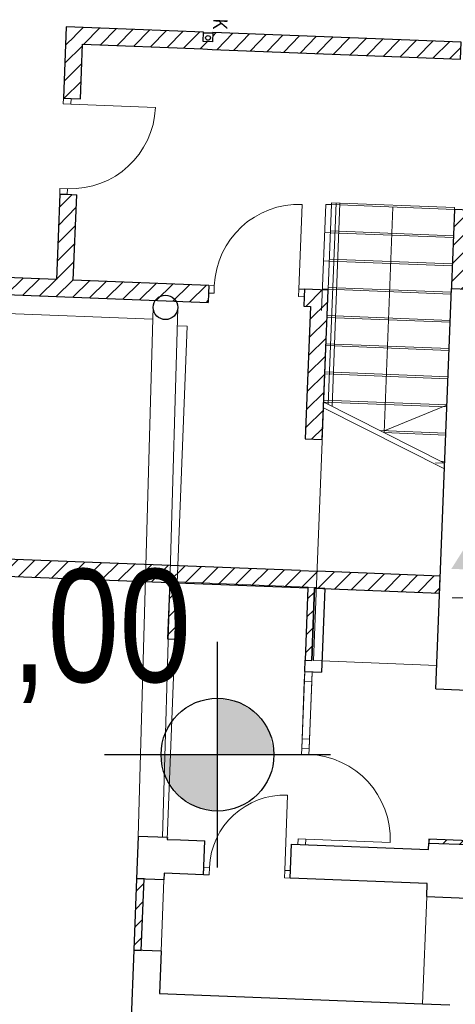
# Model space of a CAD drawing. Extents: x -198213 to 5540361, y 56395 to 5961443.
# Tile 47 of 76: x 5539587.69 to 5539592.32, y 5961330.8 to 5961341.27. Entities that reach past the tile are written whole.
import ezdxf

# ---------------------------------------------------------------- set-up
doc = ezdxf.new("R2010")
doc.units = 0
doc.header["$MEASUREMENT"] = 0
doc.linetypes.add('Hidden Line', pattern=[50, 25, -25])
doc.linetypes.add('Krawędzie ukryte', pattern=[150, 100, -50])
for name, color, linetype, lineweight in [('Arch balustrady_Nr_Pióra__21', 8, 'Continuous', 9), ('Arch IS_Nr_Pióra__52', 8, 'Continuous', 25), ('Arch obudowy GK_Nr_Pióra__9', 8, 'Continuous', 13), ('Arch okna_Nr_Pióra__4', 8, 'Continuous', 9), ('Arch schody_Nr_Pióra__25', 8, 'Continuous', 13), ('arch wypelnienia_Nr_Pióra__68', 8, 'Continuous', 40), ('Arch ściany działowe_Nr_Pióra__41', 8, 'Continuous', 15), ('Arch ściany nośne_Nr_Pióra__21', 8, 'Continuous', 9), ('Arch ściany nośne_Nr_Pióra__27', 8, 'Continuous', 30), ('Drzwi ArchiCAD_Nr_Pióra__27', 8, 'Continuous', 30), ('Drzwi ArchiCAD_Nr_Pióra__41', 8, 'Continuous', 15), ('Drzwi ArchiCAD_Nr_Pióra__5', 8, 'Continuous', 13), ('INWENT OPISY_Nr_Pióra__52', 8, 'Continuous', 25), ('INWENT RZĘDNE_Nr_Pióra__15', 8, 'Continuous', 25), ('INWENT RZĘDNE_Nr_Pióra__21', 8, 'Continuous', 9), ('INWENT.ŚCIANY_Nr_Pióra__1', 8, 'Continuous', 25), ('INWENT.ŚCIANY_Nr_Pióra__5', 8, 'Continuous', 13), ('Istniejące schody_Nr_Pióra__101', 8, 'Continuous', 13), ('Istniejące schody_Nr_Pióra__5', 8, 'Continuous', 13), ('Istniejące stropy_Nr_Pióra__5', 8, 'Continuous', 13), ('Okna ArchiCADa_Nr_Pióra__7', 8, 'Continuous', 13)]:
    doc.layers.add(name, color=color, linetype=linetype, lineweight=lineweight)
for name, color, linetype in [('Arch ściany działowe', 8, 'Continuous'), ('Arch ściany nośne', 8, 'Continuous'), ('Drzwi ArchiCAD', 8, 'Continuous'), ('INWENT RZĘDNE', 8, 'Continuous')]:
    doc.layers.add(name, color=color, linetype=linetype)
doc.styles.add('GENERATED_STYLE_2', font='ARIALN.TTF')
doc.styles.add('GENERATED_STYLE_3', font='ARIALN.TTF')
pattern_1 = [(45, (0, 0), (-91.92387818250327, 91.92387818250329), [])]

# ---------------------------------------------------------------- blocks, each defined once
blk = doc.blocks.new('O1 14')
at = {"layer": 'Okna ArchiCADa_Nr_Pióra__7', "linetype": 'Continuous'}
for p, q in [((-410.0000000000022, 0), (410.0000000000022, 0)), ((-305.0000000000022, 0), (-410.0000000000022, 0)), ((-410.0000000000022, 0), (-410.0000000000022, -80)), ((-305.0000000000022, -80), (-305.0000000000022, 0)), ((305.0000000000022, 0), (-305.0000000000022, 0)), ((410.0000000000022, 0), (305.0000000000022, 0)), ((305.0000000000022, 0), (305.0000000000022, -80)), ((410.0000000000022, 0), (410.0000000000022, -80)), ((-410.0000000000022, -80), (410.0000000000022, -80)), ((-410.0000000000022, -80), (-305.0000000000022, -80)), ((-305.0000000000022, -80), (305.0000000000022, -80)), ((305.0000000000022, -80), (410.0000000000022, -80))]:
    blk.add_line(p, q, dxfattribs=at)
blk = doc.blocks.new('D1 Drzwi proste 14')
at = {"layer": 'Drzwi ArchiCAD_Nr_Pióra__41', "linetype": 'Continuous'}
for p, q in [((-510, -80), (-510, 0)), ((510, -80), (510, 0))]:
    blk.add_line(p, q, dxfattribs=at)
at = {"layer": 'Drzwi ArchiCAD_Nr_Pióra__5', "linetype": 'Continuous'}
for p, q in [((449.9999999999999, 0), (449.9999999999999, 899.9999999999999)), ((-449.9999999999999, 0), (-510, 0)), ((-510, 0), (-510, -80)), ((-449.9999999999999, -80), (-449.9999999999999, 0)), ((510, 0), (449.9999999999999, 0)), ((449.9999999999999, 0), (449.9999999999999, -80)), ((510, -80), (510, 0)), ((-510, -80), (-449.9999999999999, -80)), ((449.9999999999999, -80), (510, -80))]:
    blk.add_line(p, q, dxfattribs=at)
blk.add_arc((449.9999999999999, 0), 899.9999999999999, 90, 180, dxfattribs=at)
blk = doc.blocks.new('Ściana_1', base_point=(-123189.6444916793, 107126.7450828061))
at = {"layer": 'Arch ściany działowe_Nr_Pióra__41', "linetype": 'Continuous'}
for p, q in [((-123037.8385930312, 108962.2164035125), (-123117.7775482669, 108965.3410532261)), ((-123189.6444916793, 107126.7450828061), (-123109.7055364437, 107123.6204330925))]:
    blk.add_line(p, q, dxfattribs=at)
at = {"layer": 'Drzwi ArchiCAD', "color": 8, "linetype": 'Continuous', "lineweight": 13, "true_color": 0x7f7f7f, "zscale": 1000, "rotation": 267.7615651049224}
blk.add_blockref('D1 Drzwi proste 14', (-123089.7858945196, 107633.2312727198), dxfattribs=at)
at = {"layer": 'Okna ArchiCADa_Nr_Pióra__7', "linetype": 'Continuous', "xscale": -1, "zscale": 1000, "rotation": 267.7615651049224}
blk.add_blockref('O1 14', (-123053.8524228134, 108552.5292579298), dxfattribs=at)
blk = doc.blocks.new('Ściana_4', base_point=(-121462.2339739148, 115475.6463819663))
at = {"layer": 'Arch ściany nośne_Nr_Pióra__21', "linetype": 'Continuous'}
h = blk.add_hatch(dxfattribs=at)
h.set_pattern_fill('Common_Brick', color=256, style=0, pattern_type=2)
h.set_pattern_definition(pattern_1)
h.paths.add_polyline_path([(-121455.2035120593, 115655.5090312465), (-124093.1890348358, 115758.6224717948), (-124100.2194966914, 115578.7598225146), (-121462.2339739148, 115475.6463819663)], flags=0)
at = {"layer": 'Arch ściany nośne_Nr_Pióra__27', "linetype": 'Continuous'}
for p, q in [((-124093.1890348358, 115758.6224717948), (-124097.0948469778, 115658.6987777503)), ((-121455.2035120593, 115655.5090312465), (-124093.1890348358, 115758.6224717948)), ((-121462.2339739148, 115475.6463819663), (-121455.2035120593, 115655.5090312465)), ((-124100.2194966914, 115578.7598225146), (-121462.2339739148, 115475.6463819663))]:
    blk.add_line(p, q, dxfattribs=at)
blk = doc.blocks.new('Ściana_10', base_point=(-123013.0692343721, 109851.9278617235))
at = {"layer": 'Arch ściany nośne_Nr_Pióra__21', "linetype": 'Continuous'}
h = blk.add_hatch(dxfattribs=at)
h.set_pattern_fill('Common_Brick', color=256, style=0, pattern_type=2)
h.set_pattern_definition(pattern_1)
h.paths.add_polyline_path([(-123083.0158202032, 109854.6619302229), (-123113.0905736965, 109085.2494860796), (-123043.1439878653, 109082.5154175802), (-123013.0692343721, 109851.9278617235)], flags=0)
at = {"layer": 'Arch ściany nośne_Nr_Pióra__27', "linetype": 'Continuous'}
for p, q in [((-123083.0158202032, 109854.6619302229), (-123113.0905736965, 109085.2494860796)), ((-123043.1439878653, 109082.5154175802), (-123013.0692343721, 109851.9278617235)), ((-123113.0905736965, 109085.2494860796), (-123043.1439878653, 109082.5154175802))]:
    blk.add_line(p, q, dxfattribs=at)
blk = doc.blocks.new('Ściana_11', base_point=(-121684.0841035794, 109799.9805602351))
at = {"layer": 'Arch ściany nośne_Nr_Pióra__21', "linetype": 'Continuous'}
h = blk.add_hatch(dxfattribs=at)
h.set_pattern_fill('Common_Brick', color=256, style=0, pattern_type=2)
h.set_pattern_definition(pattern_1)
h.paths.add_polyline_path([(-121677.0536417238, 109979.8432095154), (-127422.6660492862, 110204.4274076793), (-127429.6965111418, 110024.5647583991), (-121684.0841035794, 109799.9805602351)], flags=0)
at = {"layer": 'Arch ściany nośne_Nr_Pióra__27', "linetype": 'Continuous'}
for p, q in [((-127422.6660492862, 110204.4274076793), (-127429.6965111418, 110024.5647583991)), ((-127042.9560119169, 110189.5853215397), (-127422.6660492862, 110204.4274076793)), ((-123165.9166829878, 110038.0398104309), (-126923.0475790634, 110184.8983469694)), ((-127429.6965111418, 110024.5647583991), (-124551.8941226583, 109912.07736871)), ((-121677.0536417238, 109979.8432095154), (-122986.0540337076, 110031.0093485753)), ((-124471.9551674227, 109908.9527189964), (-123083.0158202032, 109854.6619302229)), ((-121684.0841035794, 109799.9805602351), (-121677.0536417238, 109979.8432095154)), ((-123013.0692343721, 109851.9278617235), (-121684.0841035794, 109799.9805602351))]:
    blk.add_line(p, q, dxfattribs=at)
blk = doc.blocks.new('Ściana_12', base_point=(-124825.2033274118, 106760.3473551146))
at = {"layer": 'Arch ściany nośne_Nr_Pióra__21', "linetype": 'Continuous'}
h = blk.add_hatch(dxfattribs=at)
h.set_pattern_fill('Common_Brick', color=256, style=0, pattern_type=2)
h.set_pattern_definition(pattern_1)
h.paths.add_polyline_path([(-124905.1422826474, 106763.4720048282), (-124934.8264549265, 106004.0519300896), (-124854.8874996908, 106000.927280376), (-124825.2033274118, 106760.3473551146)], flags=0)
at = {"layer": 'Arch ściany nośne_Nr_Pióra__27', "linetype": 'Continuous'}
for p, q in [((-124905.1422826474, 106763.4720048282), (-124934.8264549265, 106004.0519300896)), ((-124825.2033274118, 106760.3473551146), (-124905.1422826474, 106763.4720048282)), ((-124854.8874996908, 106000.927280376), (-124825.2033274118, 106760.3473551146)), ((-124934.8264549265, 106004.0519300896), (-124854.8874996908, 106000.927280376))]:
    blk.add_line(p, q, dxfattribs=at)
blk = doc.blocks.new('Ściana_14', base_point=(-124471.9551674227, 109908.9527189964))
at = {"layer": 'Arch ściany nośne_Nr_Pióra__21', "linetype": 'Continuous'}
h = blk.add_hatch(dxfattribs=at)
h.set_pattern_fill('Common_Brick', color=256, style=0, pattern_type=2)
h.set_pattern_definition(pattern_1)
h.paths.add_polyline_path([(-124551.8941226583, 109912.07736871), (-124575.3289955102, 109312.5352044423), (-124495.3900402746, 109309.4105547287), (-124471.9551674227, 109908.9527189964)], flags=0)
at = {"layer": 'Arch ściany nośne_Nr_Pióra__27', "linetype": 'Continuous'}
for p, q in [((-124551.8941226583, 109912.07736871), (-124575.3289955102, 109312.5352044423)), ((-124495.3900402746, 109309.4105547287), (-124471.9551674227, 109908.9527189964)), ((-124575.3289955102, 109312.5352044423), (-124495.3900402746, 109309.4105547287))]:
    blk.add_line(p, q, dxfattribs=at)
blk = doc.blocks.new('Ściana_35', base_point=(-121557.5357901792, 113037.5082472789))
at = {"layer": 'Arch ściany nośne_Nr_Pióra__21', "linetype": 'Continuous'}
h = blk.add_hatch(dxfattribs=at)
h.set_pattern_fill('Common_Brick', color=256, style=0, pattern_type=2)
h.set_pattern_definition(pattern_1)
h.paths.add_polyline_path([(-121277.7494468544, 113026.5719732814), (-121276.5777032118, 113056.5490814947), (-121556.3640465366, 113067.4853554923), (-121557.5357901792, 113037.5082472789)], flags=0)
at = {"layer": 'Arch ściany nośne_Nr_Pióra__27', "linetype": 'Continuous'}
for p, q in [((-121556.3640465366, 113067.4853554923), (-121557.5357901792, 113037.5082472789)), ((-121557.5357901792, 113037.5082472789), (-121277.7494468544, 113026.5719732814)), ((-121276.5777032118, 113056.5490814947), (-121316.5471808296, 113058.1114063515)), ((-121277.7494468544, 113026.5719732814), (-121276.5777032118, 113056.5490814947))]:
    blk.add_line(p, q, dxfattribs=at)
blk = doc.blocks.new('Ściana_36', base_point=(-121556.3640465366, 113067.4853554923))
at = {"layer": 'Arch ściany nośne_Nr_Pióra__21', "linetype": 'Continuous'}
h = blk.add_hatch(dxfattribs=at)
h.set_pattern_fill('Common_Brick', color=256, style=0, pattern_type=2)
h.set_pattern_definition(pattern_1)
h.paths.add_polyline_path([(-121316.5471808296, 113058.1114063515), (-121284.9101024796, 113867.4933281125), (-121524.7269681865, 113876.8672772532), (-121556.3640465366, 113067.4853554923)], flags=0)
at = {"layer": 'Arch ściany nośne_Nr_Pióra__27', "linetype": 'Continuous'}
for p, q in [((-121524.7269681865, 113876.8672772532), (-121556.3640465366, 113067.4853554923)), ((-121284.9101024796, 113867.4933281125), (-121524.7269681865, 113876.8672772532)), ((-121316.5471808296, 113058.1114063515), (-121284.9101024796, 113867.4933281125))]:
    blk.add_line(p, q, dxfattribs=at)
blk = doc.blocks.new('D1 Drzwi proste 14_7')
at = {"layer": 'Drzwi ArchiCAD_Nr_Pióra__27', "linetype": 'Continuous'}
for p, q in [((-510, 0), (-510, -80)), ((510, 0), (510, -80))]:
    blk.add_line(p, q, dxfattribs=at)
at = {"layer": 'Drzwi ArchiCAD_Nr_Pióra__5', "linetype": 'Continuous'}
for p, q in [((449.9999999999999, 0), (449.9999999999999, 899.9999999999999)), ((-449.9999999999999, 0), (-510, 0)), ((-510, 0), (-510, -80)), ((-449.9999999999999, -80), (-449.9999999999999, 0)), ((510, 0), (449.9999999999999, 0)), ((449.9999999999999, 0), (449.9999999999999, -80)), ((510, -80), (510, 0)), ((-510, -80), (-449.9999999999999, -80)), ((449.9999999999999, -80), (510, -80))]:
    blk.add_line(p, q, dxfattribs=at)
blk.add_arc((449.9999999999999, 0), 899.9999999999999, 90, 180, dxfattribs=at)
blk = doc.blocks.new('Ściana_42', base_point=(-122876.3007125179, 112838.8651512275))
at = {"layer": 'Arch ściany nośne_Nr_Pióra__21', "linetype": 'Continuous'}
h = blk.add_hatch(dxfattribs=at)
h.set_pattern_fill('Common_Brick', color=256, style=0, pattern_type=2)
h.set_pattern_definition(pattern_1)
h.paths.add_polyline_path([(-127312.9127280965, 113012.2832357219), (-124145.3316534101, 112888.4689324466), (-124141.425799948, 112988.3926847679), (-124138.3011569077, 113068.3316071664), (-127305.8822978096, 113192.1458442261)], flags=0)
h = blk.add_hatch(dxfattribs=at)
h.set_pattern_fill('Common_Brick', color=256, style=0, pattern_type=2)
h.set_pattern_definition(pattern_1)
h.paths.add_polyline_path([(-123126.1099624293, 112848.6296509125), (-123056.163355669, 112845.895613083), (-122869.2702506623, 113018.7277913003), (-123119.0794659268, 113028.4923256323), (-123122.2041089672, 112948.5534032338)], flags=0)
at = {"layer": 'Arch ściany nośne_Nr_Pióra__27', "linetype": 'Continuous'}
for p, q in [((-127305.882266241, 113192.1458596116), (-127312.9127280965, 113012.2832103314)), ((-125757.0650085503, 113131.6057714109), (-127305.882266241, 113192.1458596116)), ((-124138.3011548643, 113068.3316143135), (-125577.2023592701, 113124.5753095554)), ((-124138.3011650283, 113068.3316147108), (-124141.4258147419, 112988.3926594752)), ((-127312.9127280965, 113012.2832103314), (-124145.3316268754, 112888.4689654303)), ((-124141.4258147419, 112988.3926594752), (-124145.3316268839, 112888.4689654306)), ((-123122.2041354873, 112948.553375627), (-123126.1099476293, 112848.6296815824)), ((-123119.0794857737, 113028.4923308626), (-123122.2041354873, 112948.553375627)), ((-122869.2702506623, 113018.7278005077), (-123119.0795088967, 113028.4923317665)), ((-123126.1099619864, 112848.6296821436), (-123056.1633617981, 112845.895613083))]:
    blk.add_line(p, q, dxfattribs=at)
at = {"layer": 'Drzwi ArchiCAD', "color": 8, "linetype": 'Continuous', "lineweight": 13, "true_color": 0x7f7f7f, "zscale": 1000, "rotation": 357.7615651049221}
blk.add_blockref('D1 Drzwi proste 14_7', (-123628.690325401, 113048.4119727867), dxfattribs=at)
blk = doc.blocks.new('D1 Drzwi proste 14_8')
at = {"layer": 'Drzwi ArchiCAD_Nr_Pióra__27', "linetype": 'Continuous'}
for p, q in [((-510, -80), (-510, 0)), ((510, -80), (510, 0))]:
    blk.add_line(p, q, dxfattribs=at)
at = {"layer": 'Drzwi ArchiCAD_Nr_Pióra__5', "linetype": 'Continuous'}
for p, q in [((449.9999999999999, 0), (449.9999999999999, 899.9999999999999)), ((-449.9999999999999, 0), (-510, 0)), ((-510, 0), (-510, -80)), ((-449.9999999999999, -80), (-449.9999999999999, 0)), ((510, 0), (449.9999999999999, 0)), ((449.9999999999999, 0), (449.9999999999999, -80)), ((510, -80), (510, 0)), ((-510, -80), (-449.9999999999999, -80)), ((449.9999999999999, -80), (510, -80))]:
    blk.add_line(p, q, dxfattribs=at)
blk.add_arc((449.9999999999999, 0), 899.9999999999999, 90, 180, dxfattribs=at)
blk = doc.blocks.new('Ściana_43', base_point=(-125764.0954704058, 112951.7431221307))
at = {"layer": 'Arch ściany nośne_Nr_Pióra__21', "linetype": 'Continuous'}
h = blk.add_hatch(dxfattribs=at)
h.set_pattern_fill('Common_Brick', color=256, style=0, pattern_type=2)
h.set_pattern_definition(pattern_1)
h.paths.add_polyline_path([(-125651.9986701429, 115819.5531412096), (-125681.6828296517, 115060.1330792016), (-125601.7438842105, 115057.0083991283), (-125501.8201823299, 115053.1025992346), (-125479.1664626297, 115632.6600139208)], flags=0)
h = blk.add_hatch(dxfattribs=at)
h.set_pattern_fill('Common_Brick', color=256, style=0, pattern_type=2)
h.set_pattern_definition(pattern_1)
h.paths.add_polyline_path([(-125757.0650085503, 113131.6057895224), (-125577.2023612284, 113124.5753095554), (-125541.6594617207, 114033.8809444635), (-125641.5831636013, 114037.7867443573), (-125721.5221090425, 114040.9113842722)], flags=0)
at = {"layer": 'Arch ściany nośne_Nr_Pióra__27', "linetype": 'Continuous'}
for p, q in [((-125651.998661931, 115819.5531412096), (-125681.6828340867, 115060.1330696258)), ((-125501.8201852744, 115053.102595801), (-125479.1664745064, 115632.6600300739)), ((-125681.6828342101, 115060.133066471), (-125601.7438789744, 115057.0084167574)), ((-125601.7438789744, 115057.0084167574), (-125501.8201849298, 115053.1026046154)), ((-125721.5221187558, 114040.9113693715), (-125757.0650085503, 113131.6057714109)), ((-125721.5221180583, 114040.9113872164), (-125641.5831628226, 114037.7867375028)), ((-125641.5831628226, 114037.7867375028), (-125541.659468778, 114033.8809253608)), ((-125577.2023592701, 113124.5753095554), (-125541.6594688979, 114033.8809222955))]:
    blk.add_line(p, q, dxfattribs=at)
at = {"layer": 'Drzwi ArchiCAD', "color": 8, "linetype": 'Continuous', "lineweight": 13, "true_color": 0x7f7f7f, "xscale": -1, "zscale": 1000, "rotation": 267.761565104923}
blk.add_blockref('D1 Drzwi proste 14_8', (-125621.6635208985, 114547.3975771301), dxfattribs=at)
blk = doc.blocks.new('Ściana_47', base_point=(-124100.2194966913, 115578.7598225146))
at = {"layer": 'Arch ściany nośne_Nr_Pióra__21', "linetype": 'Continuous'}
h = blk.add_hatch(dxfattribs=at)
h.set_pattern_fill('Common_Brick', color=256, style=0, pattern_type=2)
h.set_pattern_definition(pattern_1)
h.paths.add_polyline_path([(-124097.0948469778, 115658.6987777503), (-124197.0185410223, 115662.6045898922), (-124200.1431907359, 115582.6656346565), (-124100.2194966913, 115578.7598225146)], flags=0)
at = {"layer": 'Arch ściany nośne_Nr_Pióra__27', "linetype": 'Continuous'}
for p, q in [((-124097.0948469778, 115658.6987777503), (-124197.0185410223, 115662.6045898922)), ((-124200.1431907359, 115582.6656346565), (-124100.2194966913, 115578.7598225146))]:
    blk.add_line(p, q, dxfattribs=at)
blk = doc.blocks.new('Ściana_48', base_point=(-124200.1431907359, 115582.6656346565))
at = {"layer": 'Arch ściany nośne_Nr_Pióra__21', "linetype": 'Continuous'}
h = blk.add_hatch(dxfattribs=at)
h.set_pattern_fill('Common_Brick', color=256, style=0, pattern_type=2)
h.set_pattern_definition(pattern_1)
h.paths.add_polyline_path([(-124193.1127288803, 115762.5282839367), (-125651.998661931, 115819.5531412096), (-125479.1664745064, 115632.6600300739), (-124200.1431907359, 115582.6656346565)], flags=0)
at = {"layer": 'Arch ściany nośne_Nr_Pióra__27', "linetype": 'Continuous'}
for p, q in [((-124193.1127288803, 115762.5282839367), (-125651.998661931, 115819.5531412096)), ((-124197.0185410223, 115662.6045898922), (-124193.1127288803, 115762.5282839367)), ((-125479.1664745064, 115632.6600300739), (-124200.1431907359, 115582.6656346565))]:
    blk.add_line(p, q, dxfattribs=at)
blk = doc.blocks.new('Ściana_58', base_point=(-121796.4087511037, 107182.3703574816))
at = {"layer": 'Arch ściany nośne_Nr_Pióra__21', "linetype": 'Continuous'}
h = blk.add_hatch(dxfattribs=at)
h.set_pattern_fill('Common_Brick', color=256, style=0, pattern_type=2)
h.set_pattern_definition(pattern_1)
h.paths.add_polyline_path([(-121797.9710759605, 107142.4008798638), (-121368.2991915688, 107125.6058876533), (-121366.7368667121, 107165.5753652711), (-121796.4087511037, 107182.3703574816)], flags=0)
at = {"layer": 'Arch ściany nośne_Nr_Pióra__27', "linetype": 'Continuous'}
for p, q in [((-121796.4087511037, 107182.3703574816), (-121797.9710759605, 107142.4008798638)), ((-121366.7368667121, 107165.5753652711), (-121796.4087511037, 107182.3703574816)), ((-121797.9710759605, 107142.4008798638), (-121368.2991915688, 107125.6058876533)), ((-121368.2991915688, 107125.6058876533), (-121366.7368667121, 107165.5753652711))]:
    blk.add_line(p, q, dxfattribs=at)
blk = doc.blocks.new('Puste drzwi')
at = {"layer": 'Drzwi ArchiCAD_Nr_Pióra__27', "linetype": 'Continuous'}
for p, q in [((-700, 0), (-700, -180)), ((700, 0), (700, -180))]:
    blk.add_line(p, q, dxfattribs=at)
blk = doc.blocks.new('Ściana_70', base_point=(-122876.3007125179, 112838.8651512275))
at = {"layer": 'Arch ściany nośne_Nr_Pióra__21', "linetype": 'Continuous'}
h = blk.add_hatch(dxfattribs=at)
h.set_pattern_fill('Common_Brick', color=256, style=0, pattern_type=2)
h.set_pattern_definition(pattern_1)
h.paths.add_polyline_path([(-123111.235313, 111436.9715270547), (-122931.3726637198, 111429.9410651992), (-122869.2702506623, 113018.7278005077), (-123056.1633617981, 112845.895613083)], flags=0)
at = {"layer": 'Arch ściany nośne_Nr_Pióra__27', "linetype": 'Continuous'}
for p, q in [((-122931.3726637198, 111429.9410651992), (-122869.2702506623, 113018.7278005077)), ((-123056.1633617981, 112845.895613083), (-123111.2353130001, 111436.9715270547))]:
    blk.add_line(p, q, dxfattribs=at)
at = {"layer": 'Drzwi ArchiCAD', "color": 8, "linetype": 'Continuous', "lineweight": 13, "true_color": 0x7f7f7f, "xscale": -1, "zscale": 1000, "rotation": 87.7615651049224}
blk.add_blockref('Puste drzwi', (-123138.5759979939, 110737.5056687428), dxfattribs=at)
blk = doc.blocks.new('D1 Drzwi proste 14_13')
at = {"layer": 'Drzwi ArchiCAD_Nr_Pióra__41', "linetype": 'Continuous'}
for p, q in [((-460, -80), (-460, 0)), ((460, -80), (460, 0))]:
    blk.add_line(p, q, dxfattribs=at)
at = {"layer": 'Drzwi ArchiCAD_Nr_Pióra__5', "linetype": 'Continuous'}
for p, q in [((400, 0), (399.9999999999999, 800)), ((-400, 0), (-460, 0)), ((-460, 0), (-460, -80)), ((-400, -80), (-400, 0)), ((460, 0), (400, 0)), ((400, 0), (400, -80)), ((460, -80), (460, 0)), ((-460, -80), (-400, -80)), ((400, -80), (460, -80))]:
    blk.add_line(p, q, dxfattribs=at)
blk.add_arc((400, 0), 800, 90, 180, dxfattribs=at)
blk = doc.blocks.new('Ściana_72', base_point=(-124189.8253367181, 106885.626279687))
at = {"layer": 'Arch ściany działowe_Nr_Pióra__41', "linetype": 'Continuous'}
for p, q in [((-124192.9499864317, 106805.6873244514), (-124189.8253367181, 106885.626279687)), ((-123273.6520012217, 106769.7538527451), (-123270.5273515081, 106849.6928079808))]:
    blk.add_line(p, q, dxfattribs=at)
at = {"layer": 'Drzwi ArchiCAD', "color": 8, "linetype": 'Continuous', "lineweight": 13, "true_color": 0x7f7f7f, "zscale": 1000, "rotation": 357.7615651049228}
blk.add_blockref('D1 Drzwi proste 14_13', (-123730.1763441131, 106867.6595438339), dxfattribs=at)
blk = doc.blocks.new('Koty wysokościowe_1', base_point=(-124044.6427442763, 108081.7284767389))
at = {"layer": 'INWENT RZĘDNE_Nr_Pióra__15', "linetype": 'Continuous'}
for points in [[(-124044.6427442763, 108081.7284767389), (-123444.6427442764, 108081.7284767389), (-123490.3150247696, 108311.338536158), (-123620.3786755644, 108505.9925454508), (-123815.0326848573, 108636.0561962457), (-124044.6427442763, 108681.7284767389)], [(-124044.6427442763, 108081.7284767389), (-124644.6427442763, 108081.7284767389), (-124598.9704637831, 107852.1184173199), (-124468.9068129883, 107657.464408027), (-124274.2528036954, 107527.4007572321), (-124044.6427442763, 107481.7284767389)]]:
    blk.add_hatch(color=256, dxfattribs=at).paths.add_polyline_path(points, flags=0)
for p, q in [((-124044.6427442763, 106881.7284767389), (-124044.6427442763, 109281.7284767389)), ((-125244.6427442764, 108081.7284767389), (-122844.6427442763, 108081.7284767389))]:
    blk.add_line(p, q, dxfattribs=at)
blk.add_circle((-124044.6427442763, 108081.7284767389), 600.0000000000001, dxfattribs=at)
at = {"layer": 'INWENT RZĘDNE_Nr_Pióra__15', "insert": (-127919.6806446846, 108630.5779707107), "char_height": 1200, "attachment_point": 7, "style": 'GENERATED_STYLE_3'}
blk.add_mtext('{±0,00}', dxfattribs=at)
blk = doc.blocks.new('Koty wysokościowe_52', base_point=(-120351.4512781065, 109748.041709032))
at = {"layer": 'INWENT RZĘDNE_Nr_Pióra__21', "linetype": 'Continuous'}
for points in [[(-120351.4512781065, 109748.041709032), (-119751.4512781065, 109748.041709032), (-119797.1235585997, 109977.6517684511), (-119927.1872093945, 110172.3057777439), (-120121.8412186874, 110302.3694285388), (-120351.4512781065, 110348.041709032)], [(-120351.4512781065, 109748.041709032), (-120951.4512781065, 109748.041709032), (-120905.7789976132, 109518.4316496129), (-120775.7153468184, 109323.7776403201), (-120581.0613375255, 109193.7139895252), (-120351.4512781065, 109148.041709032)]]:
    blk.add_hatch(color=256, dxfattribs=at).paths.add_polyline_path(points, flags=0)
for p, q in [((-120351.4512781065, 108548.041709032), (-120351.4512781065, 110948.041709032)), ((-121551.4512781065, 109748.041709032), (-119151.4512781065, 109748.041709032))]:
    blk.add_line(p, q, dxfattribs=at)
blk.add_circle((-120351.4512781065, 109748.041709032), 600.0000000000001, dxfattribs=at)
at = {"layer": 'INWENT RZĘDNE_Nr_Pióra__21', "insert": (-119695.9786909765, 108888.5015436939), "char_height": 1200, "attachment_point": 7, "style": 'GENERATED_STYLE_3'}
blk.add_mtext('{85,73}', dxfattribs=at)

msp = doc.modelspace()

# ---------------------------------------------------------------- hatches: boundary and pattern name
at = {"layer": 'arch wypelnienia_Nr_Pióra__68', "linetype": 'Continuous'}
msp.add_hatch(color=256, dxfattribs=at).paths.add_polyline_path([(5539593.756789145, 5961337.774203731), (5539592.279356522, 5961335.431563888), (5539595.046858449, 5961335.323389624)], flags=0)

# ---------------------------------------------------------------- linework, layer by layer
at = {"layer": 'Arch balustrady_Nr_Pióra__21', "linetype": 'Continuous'}
for p, q in [((5539591.054609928, 5961339.320926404), (5539590.97091225, 5961337.179660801)), ((5539591.094579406, 5961339.319364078), (5539591.010166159, 5961337.159791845))]:
    msp.add_line(p, q, dxfattribs=at)
at = {"layer": 'Arch IS_Nr_Pióra__52', "linetype": 'Continuous'}
msp.add_circle((5539589.692099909, 5961341.075482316), 0.024999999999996, dxfattribs=at)
at = {"layer": 'Arch obudowy GK_Nr_Pióra__9', "linetype": 'Continuous'}
for p, q in [((5539589.643895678, 5961341.122400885), (5539589.743819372, 5961341.118495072)), ((5539589.64448155, 5961341.137389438), (5539589.744405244, 5961341.133483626))]:
    msp.add_line(p, q, dxfattribs=at)
at = {"layer": 'Arch okna_Nr_Pióra__4', "linetype": 'Continuous'}
msp.add_line((5539592.017360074, 5961331.947696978), (5539591.972833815, 5961330.808566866), dxfattribs=at)
at = {"layer": 'Arch schody_Nr_Pióra__25', "linetype": 'Continuous'}
for p, q in [((5539591.004648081, 5961339.32287931), (5539591.003866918, 5961339.302894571)), ((5539591.004648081, 5961339.32287931), (5539592.313648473, 5961339.27171317)), ((5539592.313648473, 5961339.27171317), (5539592.312867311, 5961339.251728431)), ((5539590.992930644, 5961339.023108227), (5539592.301931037, 5961338.971942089)), ((5539590.981213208, 5961338.723337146), (5539592.2902136, 5961338.672171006)), ((5539590.969495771, 5961338.423566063), (5539592.278496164, 5961338.372399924)), ((5539590.957778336, 5961338.123794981), (5539592.266778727, 5961338.072628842)), ((5539590.946060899, 5961337.824023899), (5539592.255061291, 5961337.77285776)), ((5539590.934343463, 5961337.524252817), (5539592.243343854, 5961337.473086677)), ((5539590.922626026, 5961337.224481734), (5539592.231626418, 5961337.173315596)), ((5539591.521775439, 5961336.900833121), (5539592.219908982, 5961336.873544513)), ((5539592.164558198, 5961336.575478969), (5539592.208191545, 5961336.573773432))]:
    msp.add_line(p, q, dxfattribs=at)
at = {"layer": 'INWENT.ŚCIANY_Nr_Pióra__1', "linetype": 'Continuous'}
for p, q in [((5539592.113670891, 5961334.155620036), (5539592.280058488, 5961338.412369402)), ((5539592.280058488, 5961338.412369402), (5539592.559844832, 5961338.401433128)), ((5539590.824525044, 5961335.226789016), (5539590.794450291, 5961334.457376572)), ((5539590.934441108, 5961335.222492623), (5539590.824525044, 5961335.226789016)), ((5539590.934441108, 5961335.222492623), (5539590.89967938, 5961334.333171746)), ((5539590.71981673, 5961334.340202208), (5539590.724503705, 5961334.46011064)), ((5539590.724503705, 5961334.46011064), (5539590.794450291, 5961334.457376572)), ((5539590.71981673, 5961334.340202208), (5539590.89967938, 5961334.333171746)), ((5539592.113670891, 5961334.155620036), (5539592.533350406, 5961334.139215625)), ((5539588.95002815, 5961332.587989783), (5539588.932451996, 5961332.138333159)), ((5539589.259791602, 5961332.575881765), (5539588.95002815, 5961332.587989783)), ((5539589.259791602, 5961332.575881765), (5539589.25901044, 5961332.555897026)), ((5539589.25901044, 5961332.555897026), (5539589.398903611, 5961332.550428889)), ((5539589.398903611, 5961332.550428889), (5539589.658705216, 5961332.540273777)), ((5539589.644644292, 5961332.180548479), (5539589.658705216, 5961332.540273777)), ((5539590.563942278, 5961332.144615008), (5539590.578003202, 5961332.504340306)), ((5539590.578003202, 5961332.504340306), (5539592.036889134, 5961332.447315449)), ((5539592.036889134, 5961332.447315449), (5539592.039623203, 5961332.517262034)), ((5539592.039623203, 5961332.517262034), (5539592.469295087, 5961332.500467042)), ((5539589.224964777, 5961332.19695289), (5539589.222230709, 5961332.127006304)), ((5539589.644644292, 5961332.180548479), (5539589.224964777, 5961332.19695289)), ((5539589.222230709, 5961332.127006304), (5539588.932451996, 5961332.138333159)), ((5539592.02282821, 5961332.08759015), (5539590.563942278, 5961332.144615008)), ((5539592.017360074, 5961331.947696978), (5539592.02282821, 5961332.08759015)), ((5539592.017359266, 5961331.947698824), (5539592.447031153, 5961331.930903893)), ((5539588.902767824, 5961331.378913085), (5539588.86937313, 5961330.5245655)), ((5539589.192546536, 5961331.367586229), (5539588.902767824, 5961331.378913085)), ((5539589.192546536, 5961331.367586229), (5539589.174970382, 5961330.917929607)), ((5539589.174970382, 5961330.917929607), (5539591.972833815, 5961330.808566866)), ((5539591.972833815, 5961330.808566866), (5539592.262612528, 5961330.797240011))]:
    msp.add_line(p, q, dxfattribs=at)
msp.add_circle((5539589.23987196, 5961338.210959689), 0.1299999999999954, dxfattribs=at)
at = {"layer": 'INWENT.ŚCIANY_Nr_Pióra__5', "linetype": 'Krawędzie ukryte'}
msp.add_line((5539589.222230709, 5961332.127006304), (5539589.192546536, 5961331.367586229), dxfattribs=at)
at = {"layer": 'Istniejące schody_Nr_Pióra__101', "linetype": 'Hidden Line'}
for p, q in [((5539590.943910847, 5961339.305239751), (5539590.899775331, 5961338.176102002)), ((5539590.943910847, 5961339.305239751), (5539591.003865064, 5961339.302896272)), ((5539590.932193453, 5961339.005468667), (5539590.99214767, 5961339.003125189)), ((5539590.920476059, 5961338.705697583), (5539590.980430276, 5961338.703354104)), ((5539590.908758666, 5961338.4059265), (5539590.968712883, 5961338.403583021))]:
    msp.add_line(p, q, dxfattribs=at)
at = {"layer": 'Istniejące schody_Nr_Pióra__5', "linetype": 'Continuous'}
for p, q in [((5539591.003865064, 5961339.302896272), (5539590.919499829, 5961337.144544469)), ((5539591.564626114, 5961336.879144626), (5539591.658365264, 5961339.277313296)), ((5539590.919499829, 5961337.144544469), (5539592.20506544, 5961336.493836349)), ((5539590.921843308, 5961337.204498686), (5539592.20740892, 5961336.553790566)), ((5539591.565362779, 5961336.897991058), (5539592.231580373, 5961337.172179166)), ((5539592.110843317, 5961336.557565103), (5539592.20740892, 5961336.553790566))]:
    msp.add_line(p, q, dxfattribs=at)
at = {"layer": 'Istniejące schody_Nr_Pióra__5', "linetype": 'Krawędzie ukryte'}
for p, q in [((5539591.003865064, 5961339.302896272), (5539592.312865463, 5961339.25173032)), ((5539590.99214767, 5961339.003125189), (5539592.301148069, 5961338.951959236)), ((5539590.980430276, 5961338.703354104), (5539592.289430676, 5961338.652188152)), ((5539590.968712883, 5961338.403583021), (5539592.277713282, 5961338.352417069)), ((5539590.956995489, 5961338.103811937), (5539592.265995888, 5961338.052645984)), ((5539589.25901044, 5961332.555897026), (5539589.472267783, 5961338.011730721)), ((5539589.472267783, 5961338.011730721), (5539589.364381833, 5961338.015947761)), ((5539590.945278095, 5961337.804040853), (5539592.254278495, 5961337.752874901)), ((5539590.933560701, 5961337.504269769), (5539592.242561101, 5961337.453103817)), ((5539590.919499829, 5961337.144544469), (5539590.814433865, 5961334.456597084)), ((5539590.921843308, 5961337.204498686), (5539592.230843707, 5961337.153332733)), ((5539591.564626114, 5961336.879144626), (5539592.219126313, 5961336.853561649)), ((5539590.851538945, 5961335.405872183), (5539592.160539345, 5961335.354706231)), ((5539590.844826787, 5961335.234117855), (5539589.365956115, 5961335.291923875)), ((5539590.814433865, 5961334.456597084), (5539592.123434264, 5961334.405431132))]:
    msp.add_line(p, q, dxfattribs=at)
at = {"layer": 'Istniejące stropy_Nr_Pióra__5', "linetype": 'Krawędzie ukryte'}
for p, q in [((5539589.104893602, 5961338.086136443), (5539586.516869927, 5961338.187296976)), ((5539589.109924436, 5961338.214653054), (5539588.949973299, 5961332.586925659)), ((5539589.369819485, 5961338.207266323), (5539589.209868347, 5961332.579538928))]:
    msp.add_line(p, q, dxfattribs=at)

# ---------------------------------------------------------------- block references
at = {"layer": 'Arch ściany działowe', "xscale": 0.001, "yscale": 0.001, "zscale": 0.001}
for name, p in [('Ściana_1', (5539590.647949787, 5961332.501606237)), ('Ściana_72', (5539589.647768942, 5961332.260487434))]:
    msp.add_blockref(name, p, dxfattribs=at)
at = {"layer": 'Arch ściany nośne', "xscale": 0.001, "yscale": 0.001, "zscale": 0.001}
for name, p in [('Ściana_43', (5539588.073498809, 5961338.326604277)), ('Ściana_48', (5539589.637451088, 5961340.957526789)), ('Ściana_4', (5539592.375360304, 5961340.850507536)), ('Ściana_47', (5539589.737374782, 5961340.953620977)), ('Ściana_42', (5539590.961293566, 5961338.213726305)), ('Ściana_36', (5539592.281230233, 5961338.44234651)), ('Ściana_70', (5539590.961293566, 5961338.213726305)), ('Ściana_35', (5539592.280058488, 5961338.412369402)), ('Ściana_11', (5539592.153510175, 5961335.174841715)), ('Ściana_14', (5539589.365639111, 5961335.283813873)), ('Ściana_10', (5539590.824525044, 5961335.226789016)), ('Ściana_58', (5539592.041185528, 5961332.557231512)), ('Ściana_12', (5539589.012390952, 5961332.13520851))]:
    msp.add_blockref(name, p, dxfattribs=at)
at = {"layer": 'INWENT RZĘDNE', "xscale": 0.001, "yscale": 0.001, "zscale": 0.001}
msp.add_blockref('Koty wysokościowe_52', (5539593.486143, 5961335.122902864), dxfattribs=at)
at = {"layer": 'INWENT RZĘDNE', "color": 214, "lineweight": 25, "xscale": 0.001, "yscale": 0.001, "zscale": 0.001}
msp.add_blockref('Koty wysokościowe_1', (5539589.792951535, 5961333.456589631), dxfattribs=at)

# ---------------------------------------------------------------- texts
at = {"layer": 'INWENT OPISY_Nr_Pióra__52', "linetype": 'Continuous', "insert": (5539589.897959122, 5961341.217550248), "char_height": 0.15, "attachment_point": 2, "rotation": 267.7615651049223, "style": 'GENERATED_STYLE_2'}
msp.add_mtext('{K}', dxfattribs=at)

doc.saveas('drawing.dxf')
